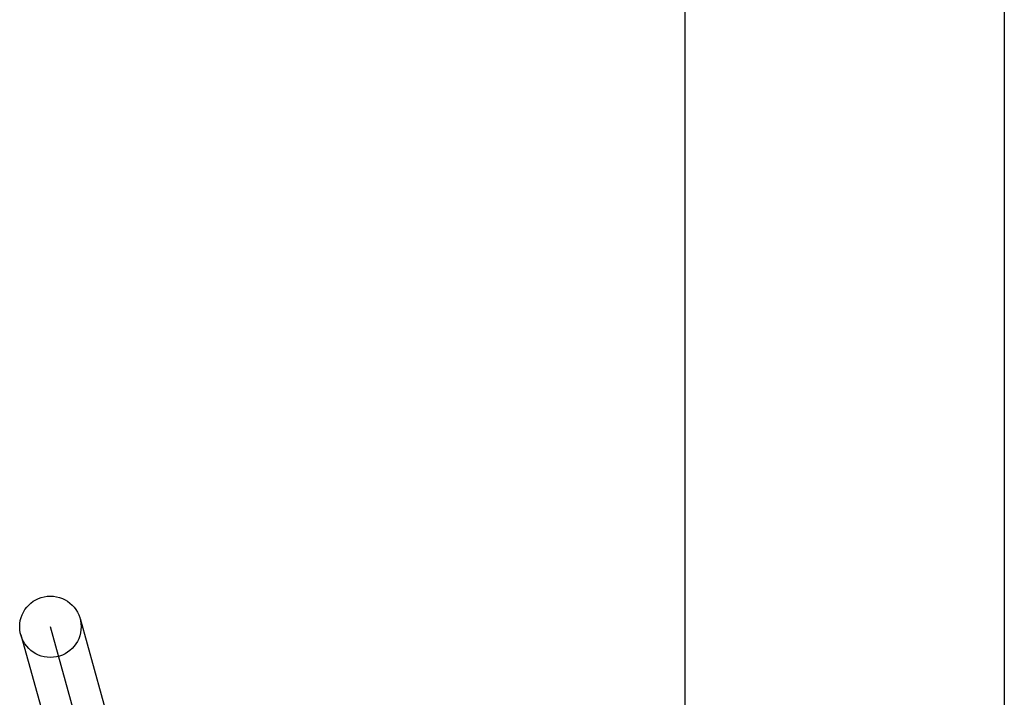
# Model space of a CAD drawing. Header units: inches. Extents: x 0 to 262, y 0 to 169.
# Tile 55 of 78: x 82.795 to 83.116, y 95.135 to 95.356. Entities that reach past the tile are written whole.
import ezdxf

# ---------------------------------------------------------------- set-up
doc = ezdxf.new("R2010")
doc.units = ezdxf.units.IN
doc.header["$LTSCALE"] = 14.384615
doc.header["$MEASUREMENT"] = 0
doc.linetypes.add('HIDDEN', pattern=[0.2, 0.1, -0.1])
doc.layers.add('DEFAULT_2', color=8, linetype='HIDDEN')
doc.layers.add('MAIN_DOOR_ASSEMBLY', color=7, linetype='CONTINUOUS')

msp = doc.modelspace()

# ---------------------------------------------------------------- linework, layer by layer
at = {"layer": 'DEFAULT_2', "color": 8, "linetype": 'HIDDEN'}
for p, q in [((83.04051, 90.66208), (83.04051, 96.16258)), ((82.81469, 95.16096), (82.86559, 94.97791)), ((82.85596, 94.97524), (82.80506, 95.15828)), ((82.79543, 95.1556), (82.84632, 94.97256))]:
    msp.add_line(p, q, dxfattribs=at)
msp.add_circle((82.80506, 95.15828), 0.01, dxfattribs=at)
at = {"layer": 'MAIN_DOOR_ASSEMBLY', "color": 8, "linetype": 'HIDDEN'}
msp.add_line((83.11551, 101.36759), (83.11551, 85.89092), dxfattribs=at)
at = {"layer": 'MAIN_DOOR_ASSEMBLY', "color": 3, "linetype": 'Continuous'}
msp.add_line((83.01151, 101.21259), (83.01151, 86.04592), dxfattribs=at)

doc.saveas('drawing.dxf')
